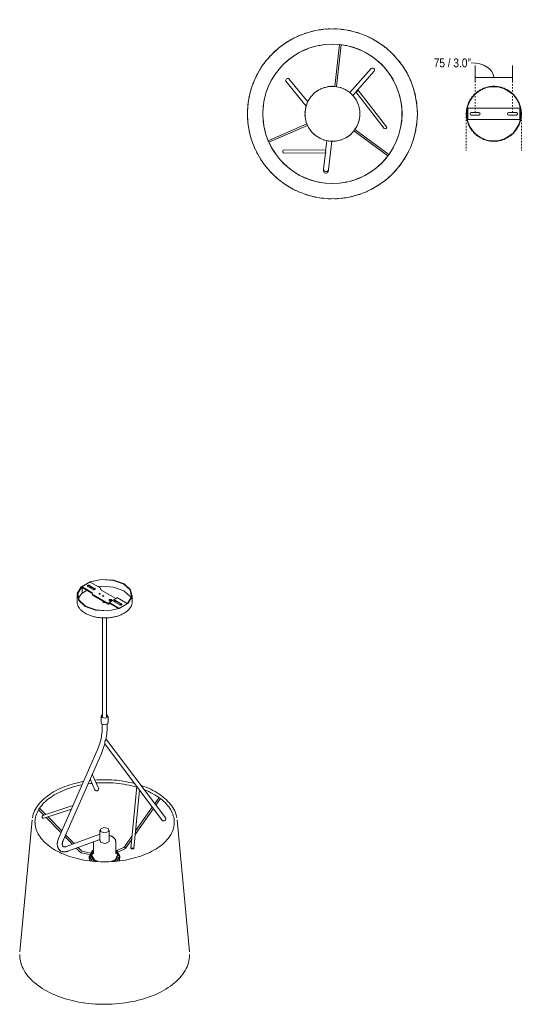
# Model space of a CAD drawing. Header units: millimetres. Extents: x 6241 to 7929, y 1017 to 6783.
# Tile 2 of 2: x 6920 to 7929, y 4815 to 6783. Entities that reach past the tile are written whole.
import ezdxf

# ---------------------------------------------------------------- set-up
doc = ezdxf.new("R2010")
doc.units = ezdxf.units.MM
doc.linetypes.add('Dash', pattern=[6, 3, -3])
doc.layers.add('A-ANNO-DIMS', color=7, linetype='Dash', lineweight=9, true_color=0xd2d2d2)
doc.layers.add('A-ANNO-DIMS-8', color=7, linetype='Continuous', lineweight=9)
doc.layers.add('E-LITE-EQPM', color=7, linetype='Continuous', lineweight=20)
doc.styles.add('Arial Narrow', font='ARIALN.TTF', dxfattribs={"height": 17.6})
doc.dimstyles.new('FARO_-_2_2mm_Arial_Narrow_mm_Inch_Left_1', dxfattribs={"dimscale": 304.8, "dimtxt": 18.012385, "dimasz": 0, "dimexe": 0.07874, "dimexo": 0.0625, "dimgap": 0.013123, "dimtad": 1, "dimdec": 0, "dimzin": 0, "dimdsep": 46, "dimtxsty": 'Arial Narrow', "dimblk1": 'NONE', "dimblk2": 'NONE', "dimsah": 1, "dimcen": 0.09, "dimadec": 0, "dimazin": 0, "dimtfac": 1, "dimtdec": 4, "dimtix": 1, "dimtmove": 1, "dimatfit": 3, "dimfxl": 0.026247, "dimfxlon": 1, "dimtvp": 1, "dimtolj": 1, "dimtzin": 0, "dimarcsym": 2})

# ---------------------------------------------------------------- blocks, each defined once
blk = doc.blocks.new('29864 - 29864 TREE Black pendant lamp-456055-00 Isometrico PDF')
at = {"layer": 'E-LITE-EQPM', "color": 251, "lineweight": 9, "true_color": 0x636466}
for p, q in [((2372.5, 5638.6), (2353.5, 5649.6)), ((2353.6, 5637.3), (2353.6, 5648.3)), ((2353.6, 5648.3), (2372.6, 5637.3)), ((2375.4, 5644.3), (2364.8, 5650.4)), ((2368.3, 5652.4), (2379, 5646.3)), ((2379, 5645.1), (2368.3, 5651.2)), ((2369.8, 5658.9), (2388.7, 5648)), ((2369.9, 5650.3), (2369.9, 5647.4)), ((2374.2, 5647.8), (2371, 5646.8)), ((2343.4, 5633), (2343.4, 5619.7)), ((2352.8, 5637.7), (2353.6, 5637.3)), ((2353.6, 5637.3), (2363.2, 5642.8)), ((2372.6, 5637.3), (2373.9, 5634)), ((2374.8, 5634.3), (2373.6, 5637.3)), ((2375.1, 5632.6), (2405.4, 5615.1)), ((2405.3, 5616.4), (2375.3, 5633.7)), ((2389.8, 5646.7), (2391, 5643.7)), ((2391.5, 5643.1), (2421, 5626.1)), ((2453.4, 5619.7), (2453.4, 5633)), ((2395, 5620.2), (2395.4, 5621.1)), ((2395.7, 5618.2), (2395, 5620.2)), ((2400.7, 5618.1), (2395.7, 5618.2)), ((2407, 5618), (2405.8, 5616.4)), ((2406.6, 5615.2), (2407.9, 5616.9)), ((2423.4, 5627.5), (2407.2, 5618.1)), ((2407.9, 5616.9), (2426.4, 5606.3)), ((2427, 5607.1), (2408.1, 5618.1)), ((2428.5, 5613.6), (2417.8, 5619.8)), ((2421.4, 5621.8), (2432, 5615.7)), ((2432, 5614.5), (2421.4, 5620.6)), ((2424.3, 5627.4), (2443.3, 5616.5)), ((2394.4, 5587.6), (2394.4, 5388.5)), ((2402.4, 5388.7), (2402.4, 5587.7)), ((2402.4, 5394.4), (2403.7, 5393.7)), ((2391.6, 5391.2), (2391.6, 5378)), ((2391.7, 5378.3), (2393.1, 5375.5)), ((2393.4, 5375.5), (2393.4, 5366.2)), ((2403.4, 5366.2), (2403.4, 5375.9)), ((2405.2, 5378), (2405.2, 5391.2)), ((2398.6, 5335.6), (2514.2, 5182.1)), ((2520.6, 5187), (2401, 5345.7)), ((2382.7, 5320.9), (2306.3, 5146.8)), ((2315.5, 5142.9), (2391.8, 5316.8)), ((2386.3, 5247.6), (2373.5, 5275.2)), ((2367.9, 5262.3), (2370.5, 5262.7)), ((2369.2, 5265.4), (2379, 5244.2)), ((2462.7, 5250.6), (2450.8, 5127)), ((2456.8, 5126.4), (2468, 5243.5)), ((2507.1, 5228.4), (2498.5, 5216.3)), ((2500.7, 5213.4), (2509.8, 5226.4)), ((2266.4, 5204.1), (2277, 5193.4)), ((2280.6, 5194.6), (2268.3, 5207.1)), ((2335.1, 5212.4), (2275, 5192.8)), ((2276.9, 5187.1), (2331.9, 5205)), ((2459.5, 5154.9), (2495.8, 5206.5)), ((2493.7, 5209.4), (2460.2, 5161.7)), ((2253.4, 5184), (2228.9, 4919.9)), ((2274.6, 5192.6), (2275.2, 5192.8)), ((2281.6, 5188.7), (2311.4, 5158.3)), ((2312.9, 5161.7), (2285.2, 5189.8)), ((2567.9, 4919.9), (2543.4, 5184)), ((2389.1, 5163.3), (2389.1, 5142.1)), ((2407.7, 5142.1), (2407.7, 5163.3)), ((2318.9, 5150.7), (2334.1, 5135.2)), ((2337.6, 5136.4), (2320.4, 5154)), ((2389.1, 5155.2), (2321.3, 5130.5)), ((2324.8, 5121.2), (2389.1, 5144.6)), ((2376.2, 5140.4), (2376.2, 5116.1)), ((2389.3, 5142.9), (2391.1, 5138.8)), ((2420.6, 5116.1), (2420.6, 5140.4)), ((2453.2, 5151.9), (2437.9, 5130.1)), ((2440.6, 5128.1), (2452.6, 5145)), ((2341.8, 5127.4), (2348.7, 5120.3)), ((2351.2, 5122.6), (2345.3, 5128.6)), ((2352.3, 5118.3), (2370.1, 5114.2)), ((2370.8, 5117.5), (2353, 5121.6)), ((2420.4, 5123.6), (2422.5, 5122.4)), ((2420.7, 5122.7), (2421.7, 5122)), ((2436.3, 5128.7), (2422.5, 5122.4)), ((2424.4, 5119.5), (2437.7, 5125.6)), ((2438.1, 5129.9), (2437.9, 5130)), ((2437.9, 5130), (2437.9, 5130)), ((2438.4, 5129.7), (2438.1, 5129.9)), ((2438.7, 5129.5), (2438.4, 5129.7)), ((2439.7, 5128.7), (2439.4, 5129)), ((2440, 5128.5), (2439.7, 5128.7)), ((2440.6, 5128.1), (2440.6, 5128.1)), ((2367.7, 5111.4), (2367.7, 5107.9)), ((2376.9, 5102.7), (2380, 5100.7)), ((2378.2, 5103.9), (2385.3, 5100.4)), ((2429.1, 5108.6), (2427.2, 5101.7)), ((2429.1, 5107.9), (2429.1, 5111.4))]:
    blk.add_line(p, q, dxfattribs=at)
for points in [[(2437.3, 5655.5, 0), (2416.6, 5663, 0), (2392.2, 5664.6, 0), (2369.1, 5659.9, 0), (2351.8, 5649.9, 0), (2343.7, 5636.6, 0), (2346.5, 5622.5, 0), (2359.5, 5610.6, 0)], [(2436.7, 5655.2, 0), (2416.3, 5662.6, 0), (2392.3, 5664.1, 0), (2369.6, 5659.5, 0), (2352.5, 5649.7, 0), (2344.5, 5636.5, 0), (2347.2, 5622.7, 0), (2360.1, 5610.9, 0)], [(2353.5, 5649.6, 0), (2353.3, 5649.7, 0), (2353, 5649.7, 0), (2352.8, 5649.6, 0)], [(2359.5, 5610.6, 0), (2380.2, 5603.1, 0), (2404.6, 5601.5, 0), (2427.7, 5606.1, 0), (2445, 5616.1, 0), (2453.1, 5629.5, 0), (2450.3, 5643.5, 0), (2437.3, 5655.5, 0)], [(2360.1, 5610.9, 0), (2380.5, 5603.5, 0), (2404.5, 5601.9, 0), (2427.2, 5606.5, 0), (2444.3, 5616.4, 0), (2452.3, 5629.5, 0), (2449.6, 5643.4, 0), (2436.7, 5655.2, 0)], [(2364.1, 5651.4, 0), (2364.2, 5651.8, 0), (2364.4, 5652.1, 0), (2364.8, 5652.4, 0), (2365.3, 5652.7, 0), (2365.9, 5652.8, 0), (2366.6, 5652.8, 0), (2367.2, 5652.8, 0), (2367.8, 5652.7, 0), (2368.3, 5652.4, 0)], [(2364.8, 5650.4, 0), (2364.4, 5650.7, 0), (2364.2, 5651, 0), (2364.1, 5651.4, 0)], [(2368.3, 5651.2, 0), (2367.8, 5651.4, 0), (2367.2, 5651.6, 0), (2366.6, 5651.6, 0), (2365.9, 5651.6, 0), (2365.3, 5651.4, 0), (2364.8, 5651.2, 0), (2364.4, 5650.9, 0), (2364.3, 5650.8, 0)], [(2369.1, 5659, 0), (2369.3, 5659.1, 0), (2369.5, 5659.1, 0), (2369.8, 5658.9, 0)], [(2436.7, 5641.9, 0), (2416.3, 5649.3, 0), (2392.3, 5650.9, 0), (2385.1, 5650.1, 0)], [(2388.7, 5648, 0), (2389, 5647.8, 0), (2389.4, 5647.5, 0), (2389.6, 5647.1, 0), (2389.8, 5646.7, 0)], [(2353.5, 5637.3, 0), (2352.5, 5636.5, 0), (2346.3, 5627.6, 0)], [(2373.6, 5637.3, 0), (2373.4, 5637.7, 0), (2373.1, 5638.1, 0), (2372.8, 5638.4, 0), (2372.5, 5638.6, 0)], [(2373.9, 5634, 0), (2374.2, 5633.6, 0), (2374.5, 5633.2, 0), (2374.8, 5632.8, 0), (2375.1, 5632.6, 0)], [(2375.3, 5633.7, 0), (2375.1, 5633.8, 0), (2375, 5634, 0), (2374.9, 5634.1, 0), (2374.8, 5634.3, 0)], [(2379.7, 5645.3, 0), (2379.6, 5644.9, 0), (2379.4, 5644.6, 0), (2379, 5644.3, 0), (2378.4, 5644, 0), (2377.8, 5643.9, 0), (2377.2, 5643.8, 0), (2376.5, 5643.9, 0), (2375.9, 5644, 0), (2375.4, 5644.3, 0)], [(2379, 5646.3, 0), (2379.4, 5646, 0), (2379.6, 5645.7, 0), (2379.7, 5645.3, 0)], [(2379.4, 5644.7, 0), (2379.4, 5644.8, 0), (2379, 5645.1, 0)], [(2387.3, 5635.5, 0), (2387.3, 5635.7, 0), (2387.5, 5635.8, 0), (2387.7, 5636, 0)], [(2389.4, 5635, 0), (2389.1, 5634.9, 0), (2388.8, 5634.8, 0), (2388.5, 5634.8, 0), (2388.2, 5634.8, 0), (2387.9, 5634.9, 0), (2387.7, 5635, 0), (2387.5, 5635.1, 0), (2387.3, 5635.3, 0), (2387.3, 5635.5, 0)], [(2387.7, 5636, 0), (2387.9, 5636.1, 0), (2388.2, 5636.1, 0), (2388.5, 5636.2, 0), (2388.8, 5636.1, 0), (2389.1, 5636.1, 0), (2389.4, 5636, 0), (2389.6, 5635.8, 0), (2389.7, 5635.7, 0), (2389.7, 5635.5, 0)], [(2389.1, 5634.9, 0), (2388.8, 5634.9, 0), (2388.5, 5634.9, 0), (2388.2, 5634.9, 0), (2387.9, 5634.9, 0)], [(2389.7, 5635.5, 0), (2389.7, 5635.3, 0), (2389.6, 5635.1, 0), (2389.4, 5635, 0)], [(2391, 5643.7, 0), (2391.1, 5643.5, 0), (2391.2, 5643.4, 0), (2391.4, 5643.2, 0), (2391.5, 5643.1, 0)], [(2394.4, 5631.4, 0), (2394.4, 5631.6, 0), (2394.5, 5631.7, 0), (2394.7, 5631.9, 0)], [(2396.4, 5630.9, 0), (2396.2, 5630.8, 0), (2395.9, 5630.7, 0), (2395.6, 5630.7, 0), (2395.3, 5630.7, 0), (2395, 5630.8, 0), (2394.7, 5630.9, 0), (2394.5, 5631, 0), (2394.4, 5631.2, 0), (2394.4, 5631.4, 0)], [(2394.7, 5631.9, 0), (2395, 5632, 0), (2395.3, 5632.1, 0), (2395.6, 5632.1, 0), (2395.9, 5632.1, 0), (2396.2, 5632, 0), (2396.4, 5631.9, 0), (2396.6, 5631.7, 0), (2396.8, 5631.6, 0), (2396.8, 5631.4, 0)], [(2396.2, 5630.8, 0), (2395.9, 5630.8, 0), (2395.6, 5630.9, 0), (2395.3, 5630.8, 0), (2395, 5630.8, 0)], [(2396.8, 5631.4, 0), (2396.8, 5631.2, 0), (2396.6, 5631, 0), (2396.4, 5630.9, 0)], [(2450.9, 5627.3, 0), (2449.6, 5630.1, 0), (2436.7, 5641.9, 0)], [(2343.4, 5619.7, 0), (2343.4, 5618.4, 0), (2343.6, 5617.1, 0), (2343.8, 5615.8, 0), (2344.1, 5614.5, 0), (2344.5, 5613.2, 0), (2345, 5611.9, 0), (2345.6, 5610.6, 0), (2346.3, 5609.4, 0), (2347, 5608.2, 0), (2347.9, 5607, 0), (2348.8, 5605.8, 0), (2349.8, 5604.6, 0), (2350.8, 5603.5, 0), (2352, 5602.4, 0), (2353.2, 5601.3, 0), (2354.5, 5600.3, 0), (2355.9, 5599.3, 0), (2357.3, 5598.3, 0), (2358.8, 5597.4, 0), (2359.7, 5596.8, 0)], [(2453.4, 5619.7, 0), (2453.4, 5618.4, 0), (2453.2, 5617.1, 0), (2453, 5615.8, 0), (2452.7, 5614.5, 0), (2452.3, 5613.2, 0), (2451.8, 5611.9, 0), (2451.2, 5610.6, 0), (2450.5, 5609.4, 0), (2449.8, 5608.2, 0), (2448.9, 5607, 0), (2448, 5605.8, 0), (2447, 5604.6, 0), (2446, 5603.5, 0), (2444.8, 5602.4, 0), (2443.6, 5601.3, 0), (2442.3, 5600.3, 0), (2440.9, 5599.3, 0), (2439.5, 5598.3, 0), (2438, 5597.4, 0), (2436.5, 5596.5, 0), (2434.9, 5595.6, 0), (2433.2, 5594.8, 0), (2431.5, 5594, 0), (2429.7, 5593.2, 0), (2427.9, 5592.5, 0), (2426, 5591.9, 0), (2424.1, 5591.2, 0), (2422.2, 5590.7, 0), (2420.2, 5590.1, 0), (2418.2, 5589.7, 0), (2416.1, 5589.2, 0), (2414, 5588.8, 0), (2411.9, 5588.5, 0), (2409.8, 5588.2, 0), (2407.7, 5588, 0), (2405.5, 5587.8, 0), (2403.3, 5587.6, 0), (2401.2, 5587.6, 0), (2399, 5587.5, 0), (2396.8, 5587.5, 0), (2394.6, 5587.6, 0), (2392.5, 5587.7, 0), (2390.3, 5587.9, 0), (2388.1, 5588.1, 0), (2386, 5588.3, 0), (2383.9, 5588.6, 0), (2381.8, 5589, 0), (2379.7, 5589.4, 0), (2377.7, 5589.9, 0), (2375.7, 5590.4, 0), (2373.7, 5590.9, 0), (2371.8, 5591.5, 0), (2369.9, 5592.2, 0), (2368.1, 5592.8, 0), (2366.3, 5593.6, 0), (2364.5, 5594.3, 0), (2362.8, 5595.1, 0), (2361.2, 5596, 0), (2359.7, 5596.8, 0)], [(2405.8, 5616.4, 0), (2405.7, 5616.4, 0), (2405.6, 5616.3, 0), (2405.4, 5616.3, 0), (2405.3, 5616.4, 0)], [(2405.4, 5615.1, 0), (2405.8, 5615, 0), (2406.1, 5614.9, 0), (2406.4, 5615, 0), (2406.6, 5615.2, 0)], [(2408.1, 5618.1, 0), (2407.8, 5618.2, 0), (2407.5, 5618.2, 0), (2407.2, 5618.2, 0), (2407, 5618, 0)], [(2407.3, 5623.2, 0), (2407.4, 5623.6, 0), (2407.6, 5623.9, 0), (2408, 5624.2, 0)], [(2411.4, 5622.2, 0), (2410.9, 5622, 0), (2410.4, 5621.9, 0), (2409.7, 5621.8, 0), (2409.1, 5621.9, 0), (2408.5, 5622, 0), (2408, 5622.2, 0), (2407.6, 5622.5, 0), (2407.4, 5622.9, 0), (2407.3, 5623.2, 0)], [(2408, 5623, 0), (2407.6, 5622.7, 0), (2407.6, 5622.6, 0)], [(2408, 5624.2, 0), (2408.5, 5624.4, 0), (2409.1, 5624.6, 0), (2409.7, 5624.6, 0), (2410.4, 5624.6, 0), (2410.9, 5624.4, 0), (2411.4, 5624.2, 0), (2411.8, 5623.9, 0), (2412.1, 5623.6, 0), (2412.2, 5623.2, 0)], [(2411.9, 5622.6, 0), (2411.8, 5622.7, 0), (2411.4, 5623, 0), (2410.9, 5623.2, 0), (2410.4, 5623.4, 0), (2409.7, 5623.4, 0), (2409.1, 5623.4, 0), (2408.5, 5623.2, 0), (2408, 5623, 0)], [(2412.2, 5623.2, 0), (2412.1, 5622.9, 0), (2411.8, 5622.5, 0), (2411.4, 5622.2, 0)], [(2417.1, 5620.8, 0), (2417.2, 5621.2, 0), (2417.4, 5621.5, 0), (2417.8, 5621.8, 0), (2418.4, 5622, 0), (2419, 5622.2, 0), (2419.6, 5622.2, 0), (2420.3, 5622.2, 0), (2420.9, 5622, 0), (2421.4, 5621.8, 0)], [(2417.8, 5619.8, 0), (2417.4, 5620.1, 0), (2417.2, 5620.4, 0), (2417.1, 5620.8, 0)], [(2421.4, 5620.6, 0), (2420.9, 5620.8, 0), (2420.3, 5621, 0), (2419.6, 5621, 0), (2419, 5621, 0), (2418.4, 5620.8, 0), (2417.8, 5620.6, 0), (2417.4, 5620.3, 0), (2417.4, 5620.2, 0)], [(2423.4, 5627.5, 0), (2423.4, 5627.5, 0), (2423.7, 5627.6, 0), (2424, 5627.6, 0), (2424.3, 5627.4, 0)], [(2432.7, 5614.7, 0), (2432.6, 5614.3, 0), (2432.4, 5613.9, 0), (2432, 5613.6, 0), (2431.5, 5613.4, 0), (2430.9, 5613.3, 0), (2430.2, 5613.2, 0), (2429.6, 5613.3, 0), (2429, 5613.4, 0), (2428.5, 5613.6, 0)], [(2432, 5615.7, 0), (2432.4, 5615.4, 0), (2432.6, 5615, 0), (2432.7, 5614.7, 0)], [(2432.5, 5614.1, 0), (2432.4, 5614.2, 0), (2432, 5614.5, 0)], [(2443.3, 5616.5, 0), (2443.5, 5616.3, 0), (2443.8, 5616.1, 0), (2443.8, 5616, 0)], [(2427.5, 5606.7, 0), (2427.3, 5606.9, 0), (2427, 5607.1, 0)], [(2393.1, 5388.8, 0), (2392.1, 5392.7, 0), (2394.4, 5394.4, 0)], [(2403.7, 5393.7, 0), (2404.7, 5389.8, 0), (2399.4, 5387.3, 0), (2393.1, 5388.8, 0)], [(2393.1, 5375.5, 0), (2399.4, 5374.1, 0), (2404.7, 5376.5, 0), (2405.1, 5377.8, 0)], [(2393.4, 5366.2, 0), (2393.3, 5363.1, 0), (2393.2, 5359.9, 0), (2392.9, 5356.6, 0), (2392.4, 5353.3, 0), (2391.9, 5350, 0), (2391.2, 5346.6, 0), (2390.5, 5343.2, 0), (2389.6, 5339.8, 0), (2388.6, 5336.3, 0), (2387.4, 5332.9, 0), (2386.2, 5329.4, 0), (2384.8, 5326, 0), (2383.4, 5322.5, 0), (2382.7, 5320.9, 0)], [(2403.4, 5366.2, 0), (2403.3, 5362.7, 0), (2403.1, 5359.1, 0), (2402.8, 5355.5, 0), (2402.3, 5351.9, 0), (2401.7, 5348.2, 0), (2401.1, 5344.9, 0)], [(2398.8, 5335.7, 0), (2397.7, 5331.9, 0), (2396.4, 5328.2, 0), (2395, 5324.5, 0), (2393.5, 5320.8, 0), (2391.9, 5317.1, 0), (2391.8, 5316.8, 0)], [(2401.1, 5345.2, 0), (2400.8, 5344.1, 0), (2399.9, 5342.8, 0), (2399.1, 5341.2, 0), (2398.9, 5339.7, 0), (2398.9, 5338.3, 0), (2398.9, 5337, 0), (2398.9, 5336, 0), (2398.7, 5335.5, 0)], [(2254, 5188.3, 0), (2254.8, 5191.7, 0), (2255.8, 5195.1, 0), (2257, 5198.5, 0), (2258.4, 5201.9, 0), (2260.1, 5205.2, 0), (2262, 5208.5, 0), (2264.1, 5211.7, 0), (2266.5, 5214.8, 0), (2269, 5217.9, 0), (2271.8, 5220.9, 0), (2274.7, 5223.9, 0), (2277.8, 5226.7, 0), (2281.2, 5229.5, 0), (2284.7, 5232.2, 0), (2288.4, 5234.8, 0), (2292.2, 5237.3, 0), (2296.3, 5239.8, 0), (2300.5, 5242.1, 0), (2304.8, 5244.3, 0), (2309.3, 5246.4, 0), (2313.9, 5248.4, 0), (2318.7, 5250.3, 0), (2323.6, 5252.1, 0), (2328.6, 5253.8, 0), (2333.7, 5255.4, 0), (2338.9, 5256.8, 0), (2344.2, 5258.1, 0), (2349.6, 5259.3, 0), (2355, 5260.4, 0), (2356.2, 5260.6, 0)], [(2365.1, 5255.9, 0), (2370.4, 5256.6, 0), (2373.2, 5256.9, 0)], [(2379, 5263.5, 0), (2383.2, 5263.8, 0), (2388.9, 5264.1, 0), (2394.7, 5264.2, 0), (2400.4, 5264.2, 0), (2406.2, 5264.1, 0), (2411.9, 5263.9, 0), (2417.6, 5263.5, 0), (2423.3, 5263, 0), (2429, 5262.3, 0), (2434.6, 5261.6, 0), (2440.1, 5260.7, 0), (2445.6, 5259.6, 0), (2451, 5258.5, 0), (2456.3, 5257.2, 0), (2458, 5256.8, 0)], [(2381.6, 5257.7, 0), (2387, 5258, 0), (2392.7, 5258.2, 0), (2398.3, 5258.2, 0), (2403.9, 5258.2, 0), (2409.5, 5258, 0), (2415.1, 5257.7, 0), (2420.7, 5257.2, 0), (2426.2, 5256.6, 0), (2431.7, 5255.9, 0), (2437.1, 5255.1, 0), (2442.4, 5254.2, 0), (2447.7, 5253.1, 0), (2452.9, 5251.9, 0), (2458.1, 5250.6, 0), (2462.5, 5249.3, 0)], [(2288.7, 5130.6, 0), (2285.4, 5133.1, 0), (2282.2, 5135.7, 0), (2279.2, 5138.4, 0), (2276.5, 5141.1, 0), (2273.9, 5143.9, 0), (2271.5, 5146.8, 0), (2269.3, 5149.7, 0), (2267.4, 5152.6, 0), (2265.6, 5155.5, 0), (2264.1, 5158.5, 0), (2262.7, 5161.5, 0), (2261.6, 5164.6, 0), (2260.7, 5167.6, 0), (2260, 5170.7, 0), (2259.5, 5173.7, 0), (2259.3, 5176.8, 0), (2259.2, 5179.9, 0), (2259.4, 5183, 0), (2259.7, 5186, 0), (2260.3, 5189.1, 0), (2261.1, 5192.2, 0), (2262.1, 5195.2, 0), (2263.4, 5198.2, 0), (2264.8, 5201.2, 0), (2266.4, 5204.2, 0), (2268.3, 5207.1, 0), (2270.4, 5210.1, 0), (2272.6, 5212.9, 0), (2275.1, 5215.7, 0), (2277.8, 5218.5, 0), (2280.7, 5221.2, 0), (2283.7, 5223.9, 0), (2287, 5226.4, 0), (2290.4, 5228.9, 0), (2294, 5231.4, 0), (2297.8, 5233.7, 0), (2301.8, 5236, 0), (2305.9, 5238.1, 0), (2310.2, 5240.2, 0), (2314.6, 5242.2, 0), (2319.1, 5244.1, 0), (2323.8, 5245.8, 0), (2328.6, 5247.5, 0), (2333.5, 5249.1, 0), (2338.5, 5250.5, 0), (2343.6, 5251.8, 0), (2348.8, 5253, 0), (2353.3, 5253.9, 0)], [(2382.3, 5242, 0), (2381.3, 5242.2, 0), (2380.4, 5242.6, 0), (2379.6, 5243.3, 0), (2379, 5244.1, 0), (2379, 5244.2, 0)], [(2386.2, 5247.7, 0), (2386.6, 5246.7, 0), (2386.6, 5245.7, 0), (2386.4, 5244.6, 0), (2385.9, 5243.7, 0), (2385.2, 5242.9, 0), (2384.4, 5242.4, 0), (2383.4, 5242, 0), (2382.3, 5242, 0)], [(2470.9, 5252.9, 0), (2471.7, 5252.7, 0), (2476.7, 5250.9, 0), (2481.5, 5249, 0), (2486.1, 5247, 0), (2490.7, 5245, 0), (2495, 5242.8, 0), (2499.3, 5240.5, 0), (2503.4, 5238.1, 0), (2507.3, 5235.6, 0), (2511, 5233, 0), (2511.6, 5232.6, 0)], [(2477.5, 5244.2, 0), (2482, 5242.3, 0), (2486.5, 5240.3, 0), (2490.7, 5238.2, 0), (2494.8, 5236.1, 0), (2498.8, 5233.8, 0), (2502.6, 5231.5, 0), (2506.2, 5229, 0), (2508.1, 5227.7, 0)], [(2288.7, 5130.6, 0), (2292.2, 5128.1, 0), (2295.9, 5125.7, 0), (2299.8, 5123.4, 0), (2303.8, 5121.2, 0), (2308, 5119.1, 0), (2312.4, 5117, 0), (2316.8, 5115.1, 0), (2321.5, 5113.3, 0), (2326.2, 5111.6, 0), (2331, 5110, 0), (2336, 5108.5, 0), (2341.1, 5107.1, 0), (2346.2, 5105.8, 0), (2351.5, 5104.7, 0), (2356.8, 5103.7, 0), (2362.2, 5102.8, 0), (2367.7, 5102, 0), (2373.2, 5101.4, 0), (2378.7, 5100.8, 0), (2384.3, 5100.4, 0), (2389.9, 5100.2, 0), (2395.5, 5100.1, 0), (2401.1, 5100.1, 0), (2406.7, 5100.2, 0), (2412.3, 5100.4, 0), (2417.9, 5100.8, 0), (2423.5, 5101.3, 0), (2429, 5102, 0), (2434.4, 5102.7, 0), (2439.8, 5103.6, 0), (2445.1, 5104.7, 0), (2450.4, 5105.8, 0), (2455.6, 5107.1, 0), (2460.6, 5108.4, 0), (2465.6, 5109.9, 0), (2470.5, 5111.5, 0), (2475.2, 5113.2, 0), (2479.8, 5115.1, 0), (2484.3, 5117, 0), (2488.6, 5119, 0), (2492.8, 5121.1, 0), (2496.9, 5123.3, 0), (2500.7, 5125.6, 0), (2504.4, 5128, 0), (2508, 5130.5, 0), (2511.3, 5133, 0), (2514.5, 5135.6, 0), (2517.5, 5138.3, 0), (2520.3, 5141, 0), (2522.8, 5143.8, 0), (2525.2, 5146.7, 0), (2527.4, 5149.6, 0), (2529.4, 5152.5, 0), (2531.1, 5155.4, 0), (2532.7, 5158.4, 0), (2534, 5161.4, 0), (2535.2, 5164.5, 0), (2536.1, 5167.5, 0), (2536.8, 5170.6, 0), (2537.3, 5173.6, 0), (2537.5, 5176.7, 0), (2537.6, 5179.8, 0), (2537.5, 5182.9, 0), (2537.1, 5185.9, 0), (2536.5, 5189, 0), (2535.7, 5192.1, 0), (2534.7, 5195.1, 0), (2533.5, 5198.1, 0), (2532.1, 5201.1, 0), (2530.4, 5204.1, 0), (2528.6, 5207, 0), (2526.5, 5210, 0), (2524.2, 5212.8, 0), (2521.8, 5215.6, 0), (2519.1, 5218.4, 0), (2516.2, 5221.1, 0), (2513.2, 5223.8, 0), (2509.9, 5226.3, 0), (2508.1, 5227.7, 0)], [(2542.8, 5188.3, 0), (2542, 5191.7, 0), (2541, 5195.1, 0), (2539.8, 5198.5, 0), (2538.4, 5201.9, 0), (2536.7, 5205.2, 0), (2534.8, 5208.5, 0), (2532.7, 5211.7, 0), (2530.3, 5214.8, 0), (2527.8, 5217.9, 0), (2525, 5220.9, 0), (2522.1, 5223.9, 0), (2519, 5226.7, 0), (2515.6, 5229.5, 0), (2512.1, 5232.2, 0), (2511.6, 5232.6, 0)], [(2276.9, 5187.1, 0), (2276.7, 5187, 0), (2276, 5187, 0), (2275.4, 5187.2, 0), (2274.8, 5187.5, 0), (2274.3, 5188.1, 0), (2273.8, 5188.7, 0), (2273.6, 5189.4, 0), (2273.5, 5190.2, 0), (2273.5, 5191, 0), (2273.8, 5191.6, 0), (2274.1, 5192.2, 0), (2274.6, 5192.6, 0)], [(2520.8, 5186.4, 0), (2520.8, 5185.7, 0), (2520.5, 5185, 0), (2520, 5184.2, 0), (2519.3, 5183.5, 0), (2518.5, 5182.8, 0), (2517.6, 5182.3, 0), (2516.8, 5181.9, 0), (2515.9, 5181.7, 0), (2515.2, 5181.7, 0), (2514.6, 5181.8, 0), (2514.2, 5182.2, 0)], [(2520.6, 5187, 0), (2520.7, 5186.9, 0), (2520.8, 5186.4, 0)], [(2405.7, 5166.6, 0), (2397.1, 5168.6, 0), (2389.8, 5165.3, 0), (2391.1, 5160, 0)], [(2391.1, 5160, 0), (2399.8, 5158, 0), (2407, 5161.3, 0), (2405.7, 5166.6, 0)], [(2309.7, 5122.5, 0), (2309.1, 5123, 0), (2308.4, 5123.6, 0), (2307.9, 5124.2, 0), (2307.3, 5124.8, 0), (2306.8, 5125.4, 0), (2306.3, 5126.1, 0), (2305.9, 5126.8, 0), (2305.5, 5127.5, 0), (2305.2, 5128.3, 0), (2304.9, 5129, 0), (2304.6, 5129.8, 0), (2304.4, 5130.6, 0), (2304.2, 5131.4, 0), (2304, 5132.2, 0), (2303.9, 5133, 0), (2303.8, 5133.9, 0), (2303.8, 5134.7, 0), (2303.8, 5135.6, 0), (2303.8, 5136.4, 0), (2303.8, 5137.3, 0), (2303.9, 5138.1, 0), (2304, 5139, 0), (2304.1, 5139.8, 0), (2304.3, 5140.7, 0), (2304.5, 5141.5, 0), (2304.7, 5142.4, 0), (2305, 5143.2, 0), (2305.3, 5144.1, 0), (2305.6, 5144.9, 0), (2305.9, 5145.8, 0), (2306.2, 5146.6, 0), (2306.4, 5146.9, 0)], [(2315.6, 5130.6, 0), (2315.4, 5130.7, 0), (2315.3, 5130.9, 0), (2315.1, 5131, 0), (2315, 5131.2, 0), (2314.9, 5131.4, 0), (2314.7, 5131.6, 0), (2314.6, 5131.8, 0), (2314.5, 5132, 0), (2314.3, 5132.3, 0), (2314.2, 5132.5, 0), (2314.1, 5132.8, 0), (2314, 5133.2, 0), (2314, 5133.5, 0), (2313.9, 5133.9, 0), (2313.8, 5134.3, 0), (2313.8, 5134.7, 0), (2313.8, 5135.1, 0), (2313.8, 5135.6, 0), (2313.8, 5136, 0), (2313.8, 5136.5, 0), (2313.8, 5137, 0), (2313.9, 5137.5, 0), (2314, 5138.1, 0), (2314.1, 5138.6, 0), (2314.2, 5139.2, 0), (2314.4, 5139.7, 0), (2314.5, 5140.3, 0), (2314.7, 5140.9, 0), (2314.9, 5141.4, 0), (2315.2, 5142, 0), (2315.4, 5142.6, 0), (2315.5, 5142.8, 0)], [(2391.1, 5138.8, 0), (2399.8, 5136.8, 0), (2407, 5140.1, 0), (2407.5, 5142.2, 0)], [(2407.6, 5152.9, 0), (2408.1, 5152.8, 0), (2408.9, 5152.5, 0), (2409.6, 5152.3, 0), (2410.3, 5152, 0), (2411.1, 5151.7, 0), (2411.8, 5151.4, 0), (2412.4, 5151.1, 0), (2413.1, 5150.7, 0), (2413.8, 5150.4, 0), (2414.4, 5150, 0), (2415, 5149.6, 0), (2415.4, 5149.3, 0)], [(2420.6, 5140.4, 0), (2420.6, 5141, 0), (2420.5, 5141.6, 0), (2420.4, 5142.2, 0), (2420.3, 5142.8, 0), (2420.1, 5143.4, 0), (2419.9, 5144, 0), (2419.6, 5144.5, 0), (2419.3, 5145.1, 0), (2419, 5145.6, 0), (2418.6, 5146.1, 0), (2418.2, 5146.7, 0), (2417.8, 5147.1, 0), (2417.4, 5147.6, 0), (2416.9, 5148.1, 0), (2416.4, 5148.5, 0), (2415.8, 5149, 0), (2415.4, 5149.3, 0)], [(2309.7, 5122.5, 0), (2310.4, 5122.1, 0), (2311.1, 5121.7, 0), (2311.8, 5121.3, 0), (2312.6, 5120.9, 0), (2313.4, 5120.7, 0), (2314.1, 5120.4, 0), (2314.9, 5120.2, 0), (2315.7, 5120.1, 0), (2316.6, 5120, 0), (2317.4, 5119.9, 0), (2318.2, 5119.9, 0), (2319, 5119.9, 0), (2319.8, 5120, 0), (2320.7, 5120.1, 0), (2321.5, 5120.2, 0), (2322.3, 5120.4, 0), (2323.1, 5120.6, 0), (2323.9, 5120.9, 0), (2324.7, 5121.1, 0), (2324.8, 5121.2, 0)], [(2315.6, 5130.6, 0), (2315.8, 5130.5, 0), (2315.9, 5130.4, 0), (2316.1, 5130.3, 0), (2316.3, 5130.2, 0), (2316.5, 5130.1, 0), (2316.8, 5130.1, 0), (2317, 5130, 0), (2317.3, 5130, 0), (2317.5, 5129.9, 0), (2317.8, 5129.9, 0), (2318.2, 5129.9, 0), (2318.5, 5129.9, 0), (2318.8, 5129.9, 0), (2319.2, 5130, 0), (2319.6, 5130.1, 0), (2320, 5130.1, 0), (2320.4, 5130.3, 0), (2320.9, 5130.4, 0), (2321.3, 5130.5, 0), (2321.3, 5130.5, 0)], [(2348.7, 5120.3, 0), (2348.9, 5120.1, 0), (2349.1, 5120, 0), (2349.2, 5119.8, 0), (2349.4, 5119.7, 0), (2349.6, 5119.5, 0), (2349.8, 5119.4, 0), (2349.9, 5119.3, 0), (2350.1, 5119.1, 0), (2350.3, 5119, 0), (2350.5, 5118.9, 0), (2350.7, 5118.8, 0), (2350.9, 5118.7, 0), (2351.1, 5118.6, 0), (2351.3, 5118.6, 0), (2351.6, 5118.5, 0), (2351.8, 5118.4, 0), (2352, 5118.3, 0), (2352.2, 5118.3, 0), (2352.3, 5118.3, 0)], [(2353, 5121.6, 0), (2352.9, 5121.6, 0), (2352.8, 5121.6, 0), (2352.7, 5121.7, 0), (2352.6, 5121.7, 0), (2352.5, 5121.8, 0), (2352.4, 5121.8, 0), (2352.3, 5121.9, 0), (2352.2, 5121.9, 0), (2352.1, 5122, 0), (2352, 5122, 0), (2351.8, 5122.1, 0), (2351.7, 5122.2, 0), (2351.6, 5122.2, 0), (2351.5, 5122.3, 0), (2351.5, 5122.4, 0), (2351.4, 5122.5, 0), (2351.3, 5122.5, 0), (2351.2, 5122.6, 0), (2351.2, 5122.6, 0)], [(2373, 5101.5, 0), (2367.7, 5110.6, 0), (2372.8, 5121.2, 0), (2376.1, 5123.5, 0)], [(2374.4, 5101.2, 0), (2368.7, 5110.6, 0), (2373.6, 5120.9, 0), (2376.2, 5122.8, 0)], [(2376.1, 5121.8, 0), (2375.5, 5121.3, 0), (2370.9, 5111.9, 0), (2376.9, 5102.7, 0)], [(2376.1, 5120.6, 0), (2372.7, 5112.6, 0), (2378.2, 5103.9, 0)], [(2411.4, 5100.4, 0), (2419.9, 5105, 0), (2424.1, 5113.8, 0), (2420.6, 5120.7, 0)], [(2416.7, 5100.7, 0), (2421.3, 5103.8, 0), (2425.9, 5113.2, 0), (2420.7, 5121.8, 0)], [(2421.7, 5122, 0), (2428.1, 5112.1, 0), (2423.2, 5101.9, 0), (2422.4, 5101.2, 0)], [(2422.5, 5122.4, 0), (2429.1, 5112.1, 0), (2424, 5101.5, 0), (2423.8, 5101.4, 0)], [(2436.3, 5128.7, 0), (2436.3, 5128.7, 0), (2436.4, 5128.7, 0), (2436.5, 5128.8, 0), (2436.6, 5128.8, 0), (2436.7, 5128.9, 0), (2436.8, 5129, 0), (2436.9, 5129, 0), (2437, 5129.1, 0), (2437.1, 5129.2, 0), (2437.2, 5129.3, 0), (2437.2, 5129.3, 0), (2437.3, 5129.4, 0), (2437.4, 5129.5, 0), (2437.5, 5129.6, 0), (2437.6, 5129.7, 0), (2437.7, 5129.8, 0), (2437.8, 5129.9, 0), (2437.8, 5130, 0), (2437.9, 5130.1, 0)], [(2437.7, 5125.6, 0), (2437.9, 5125.7, 0), (2438, 5125.8, 0), (2438.2, 5125.9, 0), (2438.4, 5126, 0), (2438.6, 5126.1, 0), (2438.8, 5126.2, 0), (2438.9, 5126.3, 0), (2439.1, 5126.5, 0), (2439.3, 5126.6, 0), (2439.4, 5126.7, 0), (2439.6, 5126.9, 0), (2439.7, 5127, 0), (2439.9, 5127.2, 0), (2440, 5127.3, 0), (2440.2, 5127.5, 0), (2440.3, 5127.7, 0), (2440.5, 5127.8, 0), (2440.6, 5128, 0), (2440.6, 5128.1, 0)], [(2439.4, 5129, 0), (2439, 5129.2, 0), (2438.7, 5129.5, 0)], [(2440.5, 5128.2, 0), (2440.3, 5128.3, 0), (2440, 5128.5, 0)], [(2440.6, 5128.1, 0), (2440.6, 5128.1, 0), (2440.5, 5128.2, 0)], [(2453.5, 5127.4, 0), (2452.8, 5127.4, 0), (2452.1, 5127.4, 0), (2451.5, 5127.3, 0), (2451.1, 5127.2, 0), (2450.9, 5127.1, 0), (2450.8, 5126.9, 0), (2451, 5126.7, 0), (2451.3, 5126.5, 0), (2451.9, 5126.3, 0), (2452.5, 5126.2, 0), (2453.3, 5126.1, 0), (2454, 5126, 0)], [(2454, 5126, 0), (2454.8, 5126, 0), (2455.5, 5126, 0), (2456.1, 5126, 0), (2456.5, 5126.2, 0), (2456.7, 5126.3, 0), (2456.8, 5126.5, 0), (2456.6, 5126.7, 0), (2456.2, 5126.9, 0), (2455.7, 5127, 0), (2455.1, 5127.2, 0), (2454.3, 5127.3, 0), (2453.5, 5127.4, 0)], [(2369.5, 5101.8, 0), (2367.7, 5107.1, 0), (2367.7, 5108.1, 0)], [(2228.6, 4914.6, 0), (2228.8, 4910.5, 0), (2229.2, 4906.5, 0), (2229.9, 4902.5, 0), (2230.9, 4898.5, 0), (2232.1, 4894.5, 0), (2233.6, 4890.5, 0), (2235.4, 4886.6, 0), (2237.5, 4882.8, 0), (2239.8, 4879, 0), (2242.4, 4875.3, 0), (2245.2, 4871.7, 0), (2248.2, 4868.1, 0), (2251.5, 4864.6, 0), (2255.1, 4861.2, 0), (2258.8, 4857.9, 0), (2262.8, 4854.7, 0), (2265.9, 4852.4, 0)], [(2568.2, 4914.6, 0), (2568, 4910.5, 0), (2567.6, 4906.5, 0), (2566.9, 4902.5, 0), (2565.9, 4898.5, 0), (2564.7, 4894.5, 0), (2563.2, 4890.5, 0), (2561.4, 4886.6, 0), (2559.3, 4882.8, 0), (2557, 4879, 0), (2554.4, 4875.3, 0), (2551.6, 4871.7, 0), (2548.6, 4868.1, 0), (2545.3, 4864.6, 0), (2541.7, 4861.2, 0), (2538, 4857.9, 0), (2534, 4854.7, 0), (2529.8, 4851.6, 0), (2525.4, 4848.6, 0), (2520.8, 4845.7, 0), (2516.1, 4842.9, 0), (2511.1, 4840.2, 0), (2506, 4837.7, 0), (2500.6, 4835.2, 0), (2495.2, 4832.9, 0), (2489.6, 4830.8, 0), (2483.8, 4828.7, 0), (2477.9, 4826.8, 0), (2471.9, 4825, 0), (2465.7, 4823.4, 0), (2459.5, 4821.9, 0), (2453.2, 4820.6, 0), (2446.7, 4819.4, 0), (2440.2, 4818.3, 0), (2433.7, 4817.5, 0), (2427, 4816.7, 0), (2420.4, 4816.1, 0), (2413.7, 4815.7, 0), (2407, 4815.4, 0), (2400.2, 4815.3, 0), (2393.5, 4815.3, 0), (2386.7, 4815.5, 0), (2380, 4815.9, 0), (2373.4, 4816.4, 0), (2366.7, 4817, 0), (2360.1, 4817.8, 0), (2353.6, 4818.8, 0), (2347.1, 4819.9, 0), (2340.7, 4821.2, 0), (2334.4, 4822.6, 0), (2328.2, 4824.1, 0), (2322.1, 4825.8, 0), (2316.2, 4827.7, 0), (2310.3, 4829.6, 0), (2304.6, 4831.7, 0), (2299.1, 4834, 0), (2293.7, 4836.3, 0), (2288.5, 4838.8, 0), (2283.4, 4841.4, 0), (2278.5, 4844.2, 0), (2273.8, 4847, 0), (2269.3, 4850, 0), (2265.9, 4852.4, 0)]]:
    blk.add_polyline3d(points, dxfattribs=at)
blk = doc.blocks.new('29864 - 29864 TREE Black pendant lamp-456055-Planta_PDF')
at = {"layer": 'E-LITE-EQPM'}
for p, q in [((-18, 138), (-32.2, 135.4)), ((-3.2, 139), (-13.2, 138.4)), ((12.9, 138.5), (1.9, 139.1)), ((29.7, 135.9), (16, 138.2)), ((-64.2, 123.4), (-76.6, 116.2)), ((-50.4, 129.6), (-59.9, 125.5)), ((-32.2, 135.4), (-46, 131.3)), ((44.1, 131.9), (34.4, 134.7)), ((59.8, 125.6), (48.7, 130.3)), ((74.5, 117.5), (62.3, 124.4)), ((-91.8, 104.5), (-99.1, 97.5)), ((-76.6, 116.2), (-88.2, 107.6)), ((-5, 111.6), (-4.8, 112.7)), ((-5, 79.2), (-5, 111.7)), ((-4.8, 112.7), (-4.3, 113.8)), ((-4.3, 113.8), (-3.5, 114.7)), ((4.3, 113.8), (4.8, 112.7)), ((4.8, 112.7), (5, 111.6)), ((5, 111.6), (5, 54.7)), ((86.6, 108.8), (78.3, 114.9)), ((99.1, 97.6), (90.4, 105.7)), ((-111.8, 82.9), (-119.6, 71)), ((-102.6, 93.9), (-111.7, 83)), ((-5, 73.2), (-88.5, 83.4)), ((-87.8, 89.4), (-4.6, 79.1)), ((110.3, 84.8), (101.2, 95.6)), ((118.6, 72.7), (113, 81.1)), ((-122.1, 66.5), (-126.6, 57.5)), ((-48.5, 26), (-121.3, 68.1)), ((-119.6, 71), (-46.7, 28.9)), ((-5, 54.7), (-5, 74.9)), ((46.7, 29), (119.6, 71)), ((121.3, 68.1), (48.4, 26)), ((127.6, 55.7), (121.2, 68.3)), ((-133.5, 39.6), (-136.7, 25.8)), ((-128.5, 53.3), (-133.3, 39.9)), ((132.6, 42.1), (127.7, 55.3)), ((-137.5, 20.7), (-138.6, 10.8)), ((136.3, 27.5), (134, 37.3)), ((138.9, 8.6), (137.2, 22.8)), ((-139, 5.7), (-138.9, -8.4)), ((41.4, -48.8), (106.3, 17.4)), ((110.6, 13.2), (44.9, -53.7)), ((139, -5.7), (138.9, 8.4)), ((-138.9, -8.6), (-137.2, -22.8)), ((-99.9, -54), (-54.2, -9.1)), ((-51.9, -18.1), (-94.3, -59.7)), ((137.5, -20.7), (138.6, -10.8)), ((-136.3, -27.5), (-134, -37.3)), ((133.5, -39.6), (136.7, -25.8)), ((-132.6, -42.1), (-127.7, -55.3)), ((-127.6, -55.7), (-121.2, -68.3)), ((-1.7, -139.1), (-1.7, -54.9)), ((1.7, -55), (1.7, -139)), ((66.6, -98.8), (29.8, -46.2)), ((36.2, -41.3), (73.2, -94.2)), ((122.1, -66.5), (126.6, -57.5)), ((128.5, -53.3), (133.3, -39.9)), ((-118.6, -72.7), (-113, -81.1)), ((111.8, -82.9), (119.6, -71)), ((-110.3, -84.8), (-101.2, -95.6)), ((-99.1, -97.6), (-90.4, -105.7)), ((91.8, -104.5), (99.1, -97.5)), ((102.6, -93.9), (111.7, -83)), ((-86.6, -108.8), (-78.3, -114.9)), ((-74.5, -117.5), (-62.3, -124.4)), ((64.2, -123.4), (76.6, -116.2)), ((76.6, -116.2), (88.2, -107.6)), ((-59.8, -125.6), (-48.7, -130.3)), ((-44.1, -131.9), (-34.4, -134.7)), ((-29.7, -135.9), (-16, -138.2)), ((18, -138), (32.2, -135.4)), ((32.2, -135.4), (46, -131.3)), ((50.4, -129.6), (59.9, -125.5)), ((-12.9, -138.5), (-1.9, -139.1)), ((3.2, -139), (13.2, -138.4))]:
    blk.add_line(p, q, dxfattribs=at)
at = {"layer": 'E-LITE-EQPM', "flags": 128}
for points in [[(0, 119.4), (-2.9, 118.5), (-4.7, 116.1), (-5, 114.4)], [(5, 114.4), (4.1, 117.3), (1.7, 119.1), (0, 119.4)], [(-5, 111.6), (-5, 113.9), (-5, 114.4)], [(-5, 114.4), (-5, 113.4), (-5, 111.6)], [(-3.5, 114.7), (-2.5, 115.4), (-1.3, 115.8), (0, 115.9)], [(0, 115.9), (1.3, 115.8), (2.5, 115.4), (3.5, 114.7), (4.3, 113.8)], [(5, 111.6), (5, 113.7), (5, 114.4)], [(5, 114.4), (5, 113.4), (5, 111.6)]]:
    blk.add_lwpolyline(points, dxfattribs=at)
at = {"layer": 'E-LITE-EQPM'}
for radius, start, end in [(169.8, 109.1338, 111.75), (169.8, 104.1042, 106.8949), (169.8, 99.1854, 101.8055), (169.8, 94.1813, 96.7116), (169.8, 90, 91.8949), (169.8, 89.1042, 90), (169.8, 84.1688, 86.9754), (169.8, 79.0377, 81.8203), (169.8, 74.1042, 76.8949), (169.8, 69.1942, 71.7247), (169.8, 124.1338, 126.75), (169.8, 119.1042, 121.8949), (169.8, 114.1854, 116.8055), (169.8, 64.1338, 66.75), (169.8, 59.1042, 61.8949), (169.8, 54.1854, 56.8055), (169.8, 134.1042, 136.8949), (169.8, 129.1854, 131.8055), (169.8, 49.1338, 51.75), (169.8, 44.1042, 46.8949), (169.8, 144.1854, 146.8055), (169.8, 139.1338, 141.75), (169.8, 39.1854, 41.8055), (169.8, 34.1338, 36.75), (169.8, 149.1042, 151.8949), (169.8, 29.1042, 31.8949), (169.8, 159.1854, 161.8055), (169.8, 154.1338, 156.75), (169.8, 24.1854, 26.8055), (169.8, 19.1338, 21.75), (169.8, 164.1042, 166.8949), (55, 132.5627, 135.7328), (55, 124.3168, 127.6697), (55, 116.1181, 119.4887), (55, 108.0441, 111.2951), (55, 99.912, 102.8385), (55, 91.7921, 91.9667), (55, 83.3953, 83.8596), (55, 81.1741, 83.3953), (55, 72.5627, 75.7328), (55, 64.3168, 67.6697), (55, 56.1181, 59.4887), (55, 48.0441, 51.2951), (169.8, 14.1042, 16.8949), (169.8, 169.1338, 171.75), (55, 151.785, 151.9667), (55, 141.1741, 143.8596), (55, 39.912, 42.8385), (55, 31.7998, 31.9667), (55, 21.1741, 23.8596), (169.8, 9.1854, 11.8055), (169.8, 4.1338, 6.75), (169.8, 179.1042, 181.8949), (169.8, 174.1854, 176.8055), (55, 176.157, 179.4005), (55, 168.0374, 171.3457), (55, 159.8799, 162.9048), (55, 12.5627, 15.7328), (55, 4.3168, 7.6697), (169.8, 359.1042, 1.8949), (169.8, 184.1338, 186.75), (55, 184.3168, 187.6697), (55, 192.5627, 195.7328), (55, 339.8799, 342.9048), (55, 348.0374, 351.3457), (55, 356.157, 359.4701), (169.8, 354.1854, 356.8055), (169.8, 189.1854, 191.8055), (55, 201.1741, 203.8596), (55, 211.7998, 211.9667), (55, 219.912, 222.8385), (55, 312.5627, 315.7328), (55, 321.1741, 323.8596), (55, 331.785, 331.9667), (169.8, 344.1042, 346.8949), (169.8, 349.1338, 351.75), (169.8, 194.1042, 196.8949), (169.8, 199.1338, 201.75), (55, 228.0441, 231.2951), (55, 236.1181, 239.4887), (55, 244.3168, 247.6697), (55, 252.5627, 255.7328), (55, 261.1741, 263.3953), (55, 263.3953, 263.8596), (55, 271.7921, 271.9667), (55, 279.912, 282.8385), (55, 288.0441, 291.2951), (55, 296.1181, 299.4887), (55, 304.3168, 307.6697), (169.8, 339.1854, 341.8055), (169.8, 204.1854, 206.8055), (169.8, 334.1338, 336.75), (169.8, 209.1042, 211.8949), (169.8, 214.1338, 216.75), (169.8, 324.1854, 326.8055), (169.8, 329.1042, 331.8949), (169.8, 219.1854, 221.8055), (169.8, 314.1042, 316.8949), (169.8, 319.1338, 321.75), (169.8, 224.1042, 226.8949), (169.8, 229.1338, 231.75), (169.8, 234.1854, 236.8055), (169.8, 304.1338, 306.75), (169.8, 309.1854, 311.8055), (169.8, 239.1042, 241.8949), (169.8, 244.1338, 246.75), (169.8, 294.1854, 296.8055), (169.8, 299.1042, 301.8949), (169.8, 249.1942, 251.7247), (169.8, 254.1042, 256.8949), (169.8, 259.0377, 261.8203), (169.8, 264.1688, 266.9754), (169.8, 269.1042, 270), (169.8, 270, 271.8949), (169.8, 274.1813, 276.7116), (169.8, 279.1854, 281.8055), (169.8, 284.1042, 286.8949), (169.8, 289.1338, 291.75)]:
    blk.add_arc((0, 0), radius, start, end, dxfattribs=at)
for centre, major_axis, ratio, start_param, end_param in [((-88.1, 86.4), (0.37, 2.98), 0.615661, 1.570796, 3.141593), ((-88.1, 86.4), (0.37, 2.98), 0.615661, 0, 1.570796), ((108.5, 15.3), (-2.14, 2.1), 0.661092, 4.712389, 6.283185), ((108.5, 15.3), (-2.14, 2.1), 0.661092, 3.141593, 4.712389), ((-97.1, -56.8), (-2.8, 2.85), 0.701531, 0, 1.570796), ((-97.1, -56.8), (-2.8, 2.85), 0.701531, 1.570796, 3.141593), ((42.8, -51.6), (-2.14, 2.1), 0.661092, 4.712389, 5.775275), ((42.8, -51.6), (-2.14, 2.1), 0.661092, 3.106629, 4.712389), ((69.9, -96.5), (3.28, 2.29), 0.857167, 4.712389, 6.283185), ((69.9, -96.5), (3.28, 2.29), 0.857167, 3.141593, 4.712389)]:
    blk.add_ellipse(centre, major_axis=major_axis, ratio=ratio, start_param=start_param, end_param=end_param, dxfattribs=at)
for points, knots in [([(-4.8, 76.2), (-4.8, 76.4), (-4.6, 76.8), (-4.5, 77.3), (-4.3, 77.8), (-4.3, 78.1), (-4.2, 78.3), (-4.2, 78.5), (-4.2, 78.6), (-4.2, 78.8), (-4.3, 78.9), (-4.3, 78.9), (-4.4, 79), (-4.4, 79.1), (-4.5, 79.1), (-4.5, 79.1), (-4.6, 79.1), (-4.7, 79.2), (-4.7, 79.1), (-4.7, 79.1)], [-1, -1, -1, -1, -0.9444444, -0.8888889, -0.8333333, -0.8055556, -0.7777778, -0.75, -0.7222222, -0.6805556, -0.6597222, -0.6388889, -0.6111111, -0.5833333, -0.5555556, -0.5277778, -0.5, -0.4722222, -0.4444444, -0.4444444, -0.4444444, -0.4444444]), ([(-5, 74.9), (-5, 74.9), (-5, 75.3), (-4.9, 75.8), (-4.8, 76.2)], [-0.1288919, -0.1288919, -0.1288919, -0.1288919, -0.1111111, 0, 0, 0, 0])]:
    blk.add_open_spline(points, degree=3, knots=knots, dxfattribs=at)
blk = doc.blocks.new('29864 - 29864 TREE Black pendant lamp-456055-Planta_PDF Fixing Holes')
at = {"layer": 'E-LITE-EQPM', "color": 253, "true_color": 0xaaaaaa}
for p, q in [((-54, -2.8), (-51.9, 15)), ((-50.3, 17.4), (-51.2, 17.5)), ((-50.1, 17.4), (-50.3, 17.4)), ((54, 2.8), (51.9, -15)), ((53, 5.4), (52.8, 5.5)), ((53.9, 5.3), (53, 5.4)), ((-53.9, -5.3), (-53, -5.4)), ((-53, -5.4), (-52.8, -5.5)), ((50.1, -17.4), (50.3, -17.4)), ((50.3, -17.4), (51.2, -17.5))]:
    blk.add_line(p, q, dxfattribs=at)
for radius, start, end in [(54.2, 83.3953, 263.3953), (55, 127.2381, 132.5559), (55, 119.1694, 124.0297), (55, 110.9796, 115.811), (55, 102.7608, 107.6211), (55, 94.1533, 99.5524), (54.2, 263.3953, 83.3953), (55, 83.3953, 91.4547), (55, 75.3359, 83.3953), (55, 67.2381, 72.6372), (55, 59.1694, 64.0297), (55, 50.9796, 55.811), (55, 42.7608, 47.6211), (55, 154.2347, 159.5524), (55, 135.3678, 151.4228), (55, 34.2347, 39.5524), (55, 15.3678, 31.4228), (55, 179.1694, 184.0297), (55, 170.9796, 175.811), (55, 162.7608, 167.6211), (55, 7.2381, 12.5559), (55, 359.1694, 4.0297), (55, 187.2381, 192.5559), (55, 195.3678, 211.4228), (55, 334.2347, 339.5524), (55, 342.7608, 347.6211), (55, 350.9796, 355.811), (55, 214.2347, 219.5524), (55, 222.7608, 227.6211), (55, 315.3678, 331.4228), (55, 230.9796, 235.811), (55, 239.1694, 244.0297), (55, 247.2381, 252.6372), (55, 255.3359, 263.3953), (55, 263.3953, 271.4547), (55, 274.1533, 279.5524), (55, 282.7608, 287.6211), (55, 290.9796, 295.811), (55, 299.1694, 304.0297), (55, 307.2381, 312.5559)]:
    blk.add_arc((0, 0), radius, start, end, dxfattribs=at)
blk = doc.blocks.new('DIMBLOCK9-Planta_PDF Fixing Holes')
at = {"layer": 'A-ANNO-DIMS-8', "color": 251, "true_color": 0x5b5b5b, "transparency": 16777216}
for p, q in [((7830.4, 6667.7), (7830.4, 6691.9)), ((7905.4, 6667.7), (7905.4, 6691.9)), ((7830.4, 6667.9), (7905.4, 6667.9)), ((7830.4, 6667.9), (7830.4, 6659.9)), ((7905.4, 6667.9), (7905.4, 6659.9))]:
    blk.add_line(p, q, dxfattribs=at)
blk.add_ellipse((7822.4, 6667.9), major_axis=(45.4, 0), ratio=0.643867, start_param=0, end_param=1.570796, dxfattribs=at)
at = {"layer": 'A-ANNO-DIMS-8', "color": 0, "transparency": 16777216, "insert": (7747.8, 6705.6), "char_height": 17.6, "width": 89.547, "attachment_point": 1, "line_spacing_factor": 0.974696, "style": 'Arial Narrow'}
blk.add_mtext('75 / 3.0"', dxfattribs=at)
blk = doc.blocks.new('_None')

msp = doc.modelspace()

# ---------------------------------------------------------------- linework, layer by layer
at = {"layer": 'A-ANNO-DIMS'}
for p, q in [((7830.4, 6597.5), (7830.4, 6660.7)), ((7905.4, 6597.5), (7905.4, 6660.7)), ((7812.9, 6595), (7812.9, 6521.9)), ((7922.9, 6595), (7922.9, 6521.9))]:
    msp.add_line(p, q, dxfattribs=at)
at = {"layer": 'E-LITE-EQPM'}
for p, q in [((7919.7, 6606.5), (7816.1, 6606.5)), ((7816.1, 6606.5), (7816.1, 6583.5)), ((7822.9, 6597.5), (7837.9, 6597.5)), ((7837.9, 6592.5), (7822.9, 6592.5)), ((7897.9, 6597.5), (7912.9, 6597.5)), ((7912.9, 6592.5), (7897.9, 6592.5)), ((7919.7, 6583.5), (7919.7, 6606.5)), ((7816.1, 6583.5), (7919.7, 6583.5))]:
    msp.add_line(p, q, dxfattribs=at)
for centre, radius, start, end in [((7545.3, 6595), 169.8, 90, 270), ((7545.3, 6595), 169.8, 270, 90), ((7545.3, 6595), 139.2, 0, 180), ((7545.3, 6595), 55, 6.6047, 186.6047), ((7545.3, 6595), 139.2, 180, 0), ((7545.3, 6595), 55, 186.6047, 6.6047), ((7822.9, 6595), 2.5, 90.0003, 270.0003), ((7837.9, 6595), 2.5, 270.0003, 90.0003), ((7897.9, 6595), 2.5, 90.0003, 270.0003), ((7912.9, 6595), 2.5, 270.0003, 90.0003)]:
    msp.add_arc(centre, radius, start, end, dxfattribs=at)
at = {"layer": 'E-LITE-EQPM', "color": 253, "true_color": 0xaaaaaa}
for start, end in [(90.0003, 270.0003), (270.0003, 90.0003)]:
    msp.add_arc((7867.9, 6595), 55, start, end, dxfattribs=at)

# ---------------------------------------------------------------- block references
at = {"layer": 'E-LITE-EQPM', "extrusion": (0, 0, -1), "rotation": 186.6044650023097}
msp.add_blockref('29864 - 29864 TREE Black pendant lamp-456055-Planta_PDF', (-7545.3, 6595), dxfattribs=at)
at = {"layer": 'E-LITE-EQPM', "color": 253, "true_color": 0xaaaaaa, "extrusion": (0, 0, -1), "rotation": 186.6044650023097}
msp.add_blockref('29864 - 29864 TREE Black pendant lamp-456055-Planta_PDF Fixing Holes', (-7867.9, 6595), dxfattribs=at)
at = {"layer": 'E-LITE-EQPM', "lineweight": 9}
msp.add_blockref('29864 - 29864 TREE Black pendant lamp-456055-00 Isometrico PDF', (4691.6, 0), dxfattribs=at)

# ---------------------------------------------------------------- dimensions: what is measured, and where the dimension line sits
at = {"layer": 'A-ANNO-DIMS', "color": 251, "linetype": 'Continuous', "true_color": 0x5b5b5b}
dim = msp.add_linear_dim(base=(7905.4, 6667.9), p1=(7830.4, 6659.9), p2=(7905.4, 6659.9), dimstyle='FARO_-_2_2mm_Arial_Narrow_mm_Inch_Left_1', override={"dimpost": '<>', "dimfxl": 75}, dxfattribs=at)
dim.commit()
dim.dimension.update_dxf_attribs({"geometry": 'DIMBLOCK9-Planta_PDF Fixing Holes', "text_midpoint": (7792.6, 6693.8), "dimtype": 160})

doc.saveas('drawing.dxf')
